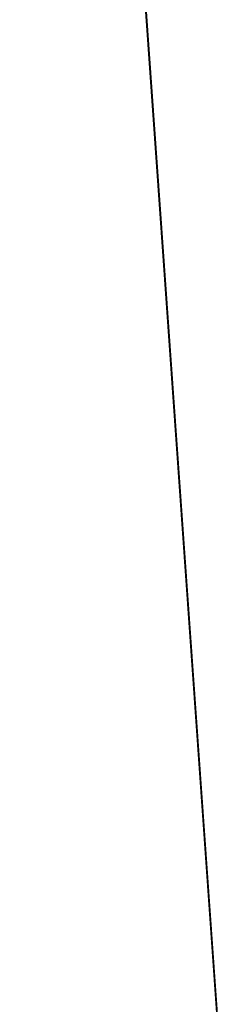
# Model space of a CAD drawing. Extents: x 0.3 to 17.2, y 0.3 to 17.2.
# Tile 256 of 256: x 1.6832 to 1.7072, y 7.8013 to 7.9193. Entities that reach past the tile are written whole.
import ezdxf

# ---------------------------------------------------------------- set-up
doc = ezdxf.new("R2010")
doc.units = 0
doc.header["$MEASUREMENT"] = 0
doc.layers.get('0').update_dxf_attribs({"linetype": 'CONTINUOUS'})

# ---------------------------------------------------------------- blocks, each defined once
blk = doc.blocks.new('LUXORE_PLAFON_STL_1')
at = {"color": 0}
for p, q in [((1.7072, 7.79618, 0), (1.64547, 8.66651, 0)), ((1.7072, 7.79618, -1.37795), (1.64547, 8.66651, -1.37795)), ((1.7072, 7.79618, 0), (1.64547, 8.66651, 0)), ((1.7072, 7.79618, -1.37795), (1.64547, 8.66651, -1.37795))]:
    blk.add_line(p, q, dxfattribs=at)
mesh = blk.add_polyface(dxfattribs=at)
corners = [(1.64547, 8.66651, -1.37795), (1.7072, 7.79618, 0), (1.7072, 7.79618, -1.37795), (1.64547, 8.66651, 0)]
mesh.append_faces([[corners[k] for k in face] for face in [(0, 1, 2), (1, 0, 3)]], dxfattribs={"vtx0": -1, "color": 0})

msp = doc.modelspace()

# ---------------------------------------------------------------- block references
at = {"color": 0}
msp.add_blockref('LUXORE_PLAFON_STL_1', (0, 0), dxfattribs=at)

doc.saveas('drawing.dxf')
